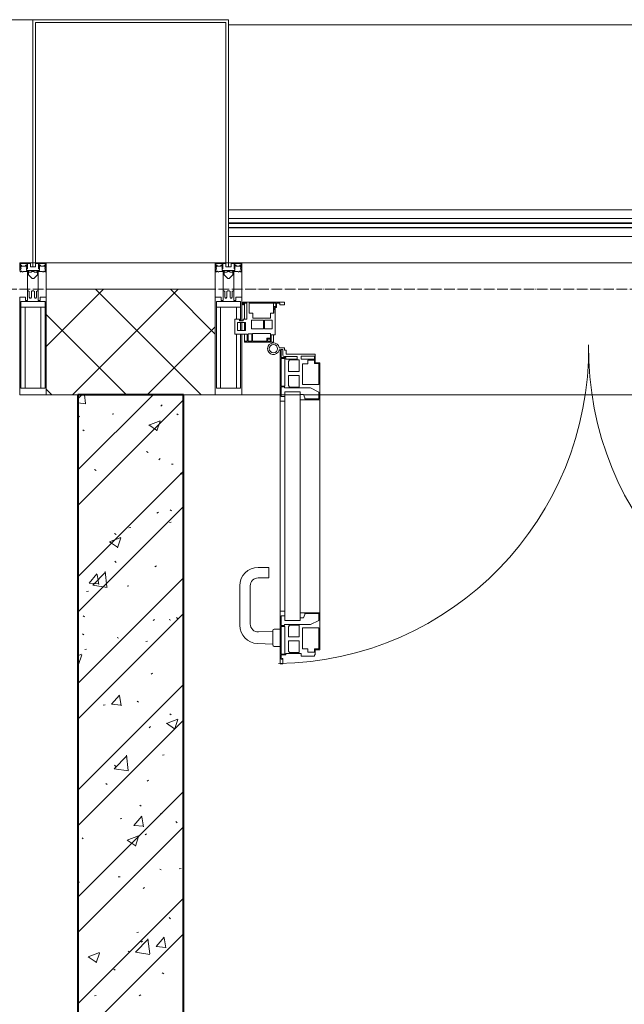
# Model space of a CAD drawing. Header units: millimetres. Extents: x -816133 to 919604, y 87941 to 147341.
# Tile 242 of 256: x 151976 to 153119, y 137279 to 139143. Entities that reach past the tile are written whole.
import ezdxf

# ---------------------------------------------------------------- set-up
doc = ezdxf.new("R2010")
doc.units = ezdxf.units.MM
doc.linetypes.add('ADSK_Линия сетки', pattern=[25, 20, -2.5, 0, -2.5])
for name, color, linetype, lineweight in [('A-200-M_WALL', 7, 'Continuous', 18), ('A-200-M_WALL_INT', 7, 'Continuous', 18), ('A-200-M_WALL_PAT', 7, 'Continuous', 40), ('A-214-M_CURT_WALL', 7, 'Continuous', 18), ('A-215-M_CURT_PANEL', 7, 'Continuous', 18), ('A-280-M_COLUMN', 7, 'Continuous', 18), ('A-325-M_DOOR', 7, 'Continuous', 18), ('Z-030-M_GRID', 7, 'Continuous', 9), ('Z-060-M_DETAIL', 7, 'Continuous', 18), ('Поручни', 252, 'Continuous', 5), ('СС-011-ПОЖ-СИГНАЛИЗАЦИЯ', 1, 'Continuous', 30)]:
    doc.layers.add(name, color=color, linetype=linetype, lineweight=lineweight)

# ---------------------------------------------------------------- blocks, each defined once
blk = doc.blocks.new('13эт')
at = {"layer": 'A-200-M_WALL', "color": 9, "lineweight": 9}
for p, q in [((427655.4, 138632.9), (427335.4, 138632.9)), ((427335.4, 138632.9), (427335.4, 138432.9)), ((427655.4, 138432.9), (427655.4, 138632.9)), ((427335.4, 138432.9), (427655.4, 138432.9))]:
    blk.add_line(p, q, dxfattribs=at)
at = {"layer": 'A-200-M_WALL_INT', "color": 9, "lineweight": 40}
for p, q in [((427595.4, 138432.9), (427395.4, 138432.9)), ((427395.4, 138432.9), (427395.4, 131952.9)), ((427595.4, 131952.9), (427595.4, 138432.9))]:
    blk.add_line(p, q, dxfattribs=at)
at = {"layer": 'A-200-M_WALL_PAT', "color": 9, "linetype": 'Continuous', "lineweight": 5}
for p, q in [((427335.4, 138524.5), (427443.8, 138632.9)), ((427385.2, 138432.9), (427585.2, 138632.9)), ((427629, 138432.9), (427429, 138632.9)), ((427655.4, 138547.9), (427570.4, 138632.9)), ((427487.6, 138432.9), (427335.4, 138585.1)), ((427526.6, 138432.9), (427655.4, 138561.7)), ((427346.2, 138432.9), (427335.4, 138443.7))]:
    blk.add_line(p, q, dxfattribs=at)
at = {"layer": 'A-200-M_WALL_PAT', "color": 9, "linetype": 'Continuous', "lineweight": 9}
for p, q in [((427395.4, 138432.4), (427395.9, 138432.9)), ((427395.4, 138290.7), (427537.6, 138432.9)), ((427395.4, 138425.4), (427402.9, 138432.9)), ((427395.4, 138223.4), (427595.4, 138423.4)), ((427410.1, 138416.8), (427408.2, 138432.9)), ((427395.4, 138418.1), (427410.5, 138415.8)), ((427552.4, 138411.7), (427555.1, 138413.8)), ((427395.9, 138390.3), (427398.6, 138392.3)), ((427460.3, 138396.3), (427463.6, 138396.8)), ((427582.8, 138397.2), (427585.3, 138395)), ((427405.1, 138366.7), (427407.5, 138364.5)), ((427529.4, 138376), (427544.5, 138365.8)), ((427529.5, 138375.8), (427550.9, 138384)), ((427544.8, 138364.6), (427551, 138383)), ((427525.4, 138325.5), (427528.3, 138323.7)), ((427548.7, 138310.2), (427551.4, 138312.3)), ((427427, 138291.5), (427429.8, 138289.7)), ((427572.3, 138301.4), (427575.7, 138301.9)), ((427395.4, 138088.7), (427595.4, 138288.7)), ((427589.7, 138284.6), (427592.5, 138282.8)), ((427593.1, 138286.8), (427595.4, 138286.6)), ((427593.3, 138286.7), (427595.4, 138289.3)), ((427395.4, 138021.3), (427595.4, 138221.3)), ((427545, 138208.8), (427547.7, 138210.8)), ((427570.2, 138215.4), (427572.7, 138213.1)), ((427492.1, 138181.2), (427495.5, 138181.7)), ((427568.7, 138191.3), (427572.1, 138191.7)), ((427455.4, 138154.8), (427476.7, 138163)), ((427464.8, 138170.6), (427467.6, 138168.8)), ((427470.7, 138143.5), (427476.8, 138162)), ((427455.2, 138155), (427470.4, 138144.8)), ((427465.5, 138118), (427468, 138115.7)), ((427541.3, 138107.3), (427544, 138109.4)), ((427395.4, 137886.6), (427595.4, 138086.6)), ((427416.9, 138076.6), (427431.6, 138094.1)), ((427423.8, 138072.5), (427447.5, 138097.2)), ((427435.3, 138073.9), (427431.7, 138093)), ((427450.5, 138069.4), (427447.2, 138098.4)), ((427416.7, 138076.6), (427435, 138075)), ((427423.8, 138072.6), (427450.9, 138068.4)), ((427488.5, 138071.1), (427491.9, 138071.5)), ((427412, 138061), (427415.3, 138061.4)), ((427395.4, 137819.3), (427595.4, 138019.3)), ((427405.5, 138014.8), (427408.3, 138013)), ((427537.6, 138005.8), (427540.3, 138007.9)), ((427568.2, 138008), (427571, 138006.2)), ((427581.9, 138011.3), (427584.4, 138009)), ((427404.2, 137980.8), (427406.6, 137978.5)), ((427469.7, 137973.9), (427472.5, 137972.1)), ((427523.8, 137966.1), (427527.1, 137966.5)), ((427395.4, 137939.2), (427402.5, 137942)), ((427396.5, 137922.5), (427402.7, 137940.9)), ((427408.4, 137950.9), (427411.7, 137951.3)), ((427395.4, 137924.3), (427396.2, 137923.7)), ((427533.9, 137904.4), (427536.5, 137906.4)), ((427395.4, 137684.6), (427595.4, 137884.6)), ((427459.2, 137847.3), (427473.9, 137864.8)), ((427477.6, 137844.6), (427474, 137863.7)), ((427443.6, 137845.8), (427446.9, 137846.3)), ((427459, 137847.3), (427477.3, 137845.8)), ((427507.5, 137853), (427510.4, 137851.2)), ((427569.3, 137829.4), (427571.8, 137827.2)), ((427395.4, 137617.2), (427595.4, 137817.2)), ((427563, 137811.3), (427578.2, 137801)), ((427563.1, 137811.1), (427584.5, 137819.3)), ((427578.4, 137799.8), (427584.6, 137818.2)), ((427530.2, 137802.9), (427532.8, 137805)), ((427490.9, 137722), (427487.6, 137751)), ((427555.6, 137750.9), (427559, 137751.4)), ((427464.2, 137725.1), (427487.9, 137749.9)), ((427464.6, 137732), (427467.1, 137729.7)), ((427464.2, 137725.3), (427491.3, 137721.1)), ((427448.2, 137697.3), (427451, 137695.5)), ((427526.5, 137701.5), (427529.1, 137703.5)), ((427395.4, 137482.5), (427595.4, 137682.5)), ((427512.4, 137656.3), (427515.3, 137654.5)), ((427552, 137640.8), (427555.4, 137641.2)), ((427475.5, 137630.7), (427478.8, 137631.2)), ((427501.5, 137618), (427516.2, 137635.6)), ((427519.8, 137615.4), (427516.3, 137634.5)), ((427581, 137625.3), (427583.5, 137623)), ((427395.4, 137415.2), (427595.4, 137615.2)), ((427501.3, 137618.1), (427519.5, 137616.5)), ((427522.8, 137600), (427525.4, 137602)), ((427403.3, 137594.8), (427405.7, 137592.5)), ((427488.8, 137590.2), (427504, 137580)), ((427489, 137590), (427510.3, 137598.2)), ((427504.3, 137578.8), (427510.4, 137597.2)), ((427550.2, 137535.5), (427553.1, 137533.7)), ((427587.3, 137535.8), (427590.6, 137536.2)), ((427395.4, 137510.5), (427398.6, 137510.9)), ((427471.9, 137520.6), (427475.2, 137521)), ((427519.1, 137498.5), (427521.7, 137500.6)), ((427395.4, 137280.5), (427595.4, 137480.5)), ((427568.4, 137443.5), (427570.9, 137441.2)), ((427507.1, 137415.6), (427510.4, 137416)), ((427395.4, 137213.1), (427595.4, 137413.1)), ((427504.6, 137377.8), (427528.4, 137402.5)), ((427515.4, 137397.1), (427518, 137399.1)), ((427531.4, 137374.7), (427528, 137403.6)), ((427543.8, 137388.8), (427558.5, 137406.3)), ((427562.1, 137386.1), (427558.6, 137405.2)), ((427490.9, 137379.7), (427493.7, 137377.9)), ((427504.6, 137377.9), (427531.7, 137373.7)), ((427543.6, 137388.8), (427561.8, 137387.2)), ((427414.7, 137369.2), (427429.8, 137359)), ((427414.8, 137369), (427436.1, 137377.2)), ((427430.1, 137357.7), (427436.3, 137376.2)), ((427463.7, 137346), (427466.2, 137343.8)), ((427555.1, 137338.8), (427558, 137337)), ((427426.9, 137295.4), (427430.3, 137295.8)), ((427511.6, 137295.6), (427514.3, 137297.6))]:
    blk.add_line(p, q, dxfattribs=at)
at = {"layer": 'A-214-M_CURT_WALL', "color": 9, "lineweight": 5, "extrusion": (0, 0, -1)}
for p, q in [((427310.4, 138682.9), (427285.4, 138682.9)), ((427335.4, 138682.9), (427315.4, 138682.9)), ((427335.4, 138432.9), (427335.4, 138682.9)), ((427675.4, 138682.9), (427655.4, 138682.9)), ((427655.4, 138682.9), (427655.4, 138432.9)), ((427705.4, 138682.9), (427680.4, 138682.9)), ((427705.4, 138572.8), (427705.4, 138682.9)), ((427705.4, 138554.6), (427705.4, 138569.6)), ((427705.4, 138432.9), (427705.4, 138547.8)), ((427285.4, 138432.9), (427335.4, 138432.9)), ((427655.4, 138432.9), (427705.4, 138432.9))]:
    blk.add_line(p, q, dxfattribs=at)
at = {"layer": 'A-214-M_CURT_WALL', "color": 9, "lineweight": 5}
for p, q in [((429017.9, 138682.9), (427705.4, 138682.9)), ((427778, 138432.9), (427705.4, 138432.9)), ((427815.7, 138432.9), (427780.1, 138432.9)), ((427851.1, 138432.9), (427822.5, 138432.9)), ((428869.9, 138432.9), (427853.4, 138432.9))]:
    blk.add_line(p, q, dxfattribs=at)
at = {"layer": 'A-215-M_CURT_PANEL', "color": 9, "lineweight": 5}
for p, q in [((427707.4, 138608.4), (427707.4, 138603.5)), ((427786.4, 138608.4), (427707.4, 138608.4)), ((427786.4, 138603.4), (427786.4, 138608.4)), ((427707.4, 138603.5), (427708.9, 138603.5)), ((427708.9, 138603.5), (427708.9, 138606.2)), ((427708.9, 138606.2), (427715.4, 138606.2)), ((427710.4, 138606.2), (427710.4, 138576.3)), ((427715.4, 138606.2), (427715.4, 138576.3)), ((427719.2, 138606.6), (427769.7, 138606.6)), ((427719.2, 138587.4), (427719.2, 138606.6)), ((427765.4, 138587.4), (427765.4, 138606.8)), ((427766.7, 138594.7), (427765.9, 138593.9)), ((427765.9, 138593.9), (427765.9, 138587.4)), ((427769.7, 138599.8), (427766.7, 138599.8)), ((427766.7, 138599.8), (427766.7, 138594.7)), ((427768.4, 138546.4), (427768.4, 138598.1)), ((427768.4, 138598.1), (427771.4, 138598.1)), ((427769.7, 138606.6), (427769.7, 138599.8)), ((427771.4, 138598.1), (427771.4, 138606.4)), ((427771.4, 138606.4), (427777.8, 138606.4)), ((427777.8, 138606.4), (427777.8, 138603.4)), ((427777.8, 138603.4), (427786.4, 138603.4)), ((427701.4, 138576.3), (427692.4, 138576.3)), ((427692.4, 138576.3), (427692.4, 138547.8)), ((427701.4, 138572.8), (427701.4, 138576.3)), ((427708.4, 138572.8), (427701.4, 138572.8)), ((427715.4, 138576.3), (427708.4, 138576.3)), ((427708.4, 138576.3), (427708.4, 138572.8)), ((427726.4, 138587.4), (427719.2, 138587.4)), ((427723.8, 138558), (427723.8, 138574.2)), ((427723.8, 138574.2), (427746.5, 138574.2)), ((427726.4, 138577.9), (427726.4, 138587.4)), ((427759.6, 138577.9), (427726.4, 138577.9)), ((427746.5, 138574.2), (427746.5, 138558)), ((427748.7, 138558), (427748.7, 138574.2)), ((427748.7, 138574.2), (427763, 138574.2)), ((427765.9, 138587.4), (427759.6, 138587.4)), ((427759.6, 138587.4), (427759.6, 138577.9)), ((427763, 138574.2), (427763, 138558)), ((427697.5, 138554.6), (427697.5, 138569.6)), ((427697.5, 138569.6), (427712.5, 138569.6)), ((427712.5, 138554.6), (427697.5, 138554.6)), ((427710.4, 138569.6), (427710.4, 138554.6)), ((427712.5, 138569.6), (427712.5, 138554.6)), ((427746.5, 138558), (427723.8, 138558)), ((427763, 138558), (427748.7, 138558)), ((427692.4, 138547.8), (427715.8, 138547.8)), ((427710.4, 138547.8), (427710.4, 138534.4)), ((427715.8, 138534.4), (427710.4, 138534.4)), ((427710.4, 138534.4), (427710.4, 138532.9)), ((427715.8, 138547.8), (427715.8, 138534.4)), ((427717.4, 138534.7), (427717.4, 138548.4)), ((427717.4, 138548.4), (427724.4, 138548.4)), ((427724.4, 138534.7), (427717.4, 138534.7)), ((427724.4, 138548.4), (427724.4, 138534.7)), ((427725.8, 138534.5), (427725.8, 138548.7)), ((427725.8, 138548.7), (427759.8, 138548.7)), ((427752.8, 138534.5), (427725.8, 138534.5)), ((427759.8, 138540.1), (427752.8, 138540.1)), ((427752.8, 138540.1), (427752.8, 138534.5)), ((427754.1, 138534.2), (427754.1, 138538.5)), ((427754.1, 138538.5), (427760.1, 138538.5)), ((427760.1, 138534.2), (427754.1, 138534.2)), ((427759.8, 138548.7), (427759.8, 138540.1)), ((427760.1, 138538.5), (427760.1, 138534.2)), ((427761.4, 138532.9), (427761.4, 138546.4)), ((427761.4, 138546.4), (427768.4, 138546.4)), ((427765.4, 138532.9), (427765.4, 138546.4)), ((427710.4, 138532.9), (427761.4, 138532.9)), ((427761.4, 138532.9), (427765.4, 138532.9))]:
    blk.add_line(p, q, dxfattribs=at)
at = {"layer": 'A-280-M_COLUMN', "color": 9, "lineweight": 5}
for p, q in [((427310.4, 139142.9), (425947.9, 139142.9)), ((427680.4, 139142.9), (427310.4, 139142.9)), ((427310.4, 139142.9), (427310.4, 138682.9)), ((427315.4, 138682.9), (427315.4, 139137.9)), ((427315.4, 139137.9), (427675.4, 139137.9)), ((427675.4, 139137.9), (427675.4, 138682.9)), ((427680.4, 138682.9), (427680.4, 139142.9)), ((429042.9, 139132.9), (427680.4, 139132.9)), ((427310.4, 138682.9), (427315.4, 138682.9)), ((427335.4, 138682.9), (427655.4, 138682.9)), ((427675.4, 138682.9), (427680.4, 138682.9))]:
    blk.add_line(p, q, dxfattribs=at)
at = {"layer": 'A-325-M_DOOR', "color": 9, "lineweight": 5}
for p, q in [((427786.6, 138522.2), (427776.3, 138522.2)), ((427778, 138518.7), (427778, 138420.7)), ((427780.1, 138503.7), (427780.1, 138518.7)), ((427780.1, 138518.7), (427783.1, 138518.7)), ((427783.1, 138518.7), (427783.1, 138508.4)), ((427786.6, 138517.3), (427786.6, 138522.2)), ((427789.3, 138517.3), (427786.6, 138517.3)), ((427789.3, 138509.6), (427789.3, 138517.3)), ((427788.8, 138503.7), (427780.1, 138503.7)), ((427780.1, 138449.6), (427780.1, 138502)), ((427780.1, 138502), (427787.1, 138502)), ((427786.2, 138505.4), (427810.4, 138505.4)), ((427787.1, 138502), (427787.1, 138449.6)), ((427788.8, 138500.7), (427788.8, 138503.7)), ((427810.4, 138500.7), (427788.8, 138500.7)), ((427844.6, 138509.6), (427789.3, 138509.6)), ((427794.1, 138496.2), (427795.6, 138498.9)), ((427794.1, 138477.2), (427794.1, 138496.2)), ((427795.6, 138498.9), (427814, 138498.9)), ((427810.4, 138505.4), (427810.4, 138500.7)), ((427814, 138498.9), (427814, 138477.2)), ((427818.1, 138500.7), (427818.1, 138506.2)), ((427818.1, 138506.2), (427843.1, 138506.2)), ((427843.1, 138500.7), (427818.1, 138500.7)), ((427830.5, 138491.9), (427830.5, 138498.5)), ((427830.5, 138498.5), (427842.9, 138498.5)), ((427842.9, 138498.5), (427842.9, 138492)), ((427843.1, 138506.2), (427843.1, 138500.7)), ((427844.6, 138493.7), (427844.6, 138509.6)), ((427820.4, 138452.4), (427820.4, 138491.9)), ((427820.4, 138491.9), (427830.5, 138491.9)), ((427842.9, 138492), (427851.1, 138492)), ((427853.4, 138493.7), (427844.6, 138493.7)), ((427851.1, 138492), (427851.1, 138452.4)), ((427853.4, 138423.7), (427853.4, 138493.7)), ((427814, 138477.2), (427794.1, 138477.2)), ((427794.1, 138450.3), (427794.1, 138469.4)), ((427794.1, 138469.4), (427814, 138469.4)), ((427814, 138469.4), (427814, 138447.7)), ((427787.1, 138449.6), (427780.1, 138449.6)), ((427780.1, 138429.8), (427780.1, 138447.9)), ((427780.1, 138447.9), (427786.3, 138447.9)), ((427786.3, 138447.9), (427786.3, 138445.9)), ((427786.3, 138445.9), (427835.3, 138445.9)), ((427795.6, 138447.7), (427794.1, 138450.3)), ((427814, 138447.7), (427795.6, 138447.7)), ((427851.1, 138452.4), (427820.4, 138452.4)), ((427835.3, 138445.9), (427851.1, 138438.2)), ((427778, 138438.7), (427778, 138005.6)), ((427787.1, 138429.8), (427780.1, 138429.8)), ((427787.1, 138438.7), (427815.7, 138438.7)), ((427787.1, 138438.7), (427787.1, 138005.6)), ((427787.1, 138420.7), (427787.1, 138429.8)), ((427815.7, 138005.6), (427815.7, 138438.7)), ((427822.3, 138433.4), (427815.7, 138433.4)), ((427815.7, 138433.4), (427815.7, 138423.7)), ((427815.7, 138423.7), (427853.4, 138423.7)), ((427824.6, 138427.3), (427822.3, 138433.4)), ((427824.6, 138425.2), (427824.6, 138427.3)), ((427851.1, 138425.2), (427824.6, 138425.2)), ((427851.1, 138438.2), (427851.1, 138425.2)), ((427853.4, 138020.6), (427853.4, 138423.7)), ((427778, 138420.7), (427787.1, 138420.7)), ((427736.6, 138106.4), (427756.6, 138106.4)), ((427756.6, 138106.4), (427756.6, 138086.4)), ((427756.6, 138086.4), (427736.6, 138086.4)), ((427701.6, 137997.2), (427701.6, 138071.4)), ((427721.6, 138071.4), (427721.6, 137999.2)), ((427787.1, 138023.6), (427778, 138023.6)), ((427778, 138023.6), (427778, 137924)), ((427787.1, 138023.6), (427778, 138023.6)), ((427778, 138023.6), (427778, 137924)), ((427780.1, 137996.4), (427780.1, 138014.5)), ((427780.1, 138014.5), (427787.1, 138014.5)), ((427780.1, 137996.4), (427780.1, 138014.5)), ((427780.1, 138014.5), (427787.1, 138014.5)), ((427787.1, 138014.5), (427787.1, 138023.6)), ((427787.1, 138014.5), (427787.1, 138023.6)), ((427853.4, 138020.6), (427815.7, 138020.6)), ((427815.7, 138020.6), (427815.7, 138011)), ((427853.4, 138020.6), (427815.7, 138020.6)), ((427815.7, 138020.6), (427815.7, 138011)), ((427822.3, 138011), (427824.6, 138017)), ((427822.3, 138011), (427824.6, 138017)), ((427824.6, 138017), (427824.6, 138019.1)), ((427824.6, 138019.1), (427851.1, 138019.1)), ((427824.6, 138017), (427824.6, 138019.1)), ((427824.6, 138019.1), (427851.1, 138019.1)), ((427851.1, 138019.1), (427851.1, 138006.1)), ((427851.1, 138019.1), (427851.1, 138006.1)), ((427853.4, 137950.6), (427853.4, 138020.6)), ((427853.4, 137950.6), (427853.4, 138020.6)), ((427786.3, 137996.4), (427780.1, 137996.4)), ((427786.3, 137996.4), (427780.1, 137996.4)), ((427780.1, 137942.3), (427780.1, 137994.7)), ((427780.1, 137994.7), (427787.1, 137994.7)), ((427780.1, 137942.3), (427780.1, 137994.7)), ((427780.1, 137994.7), (427787.1, 137994.7)), ((427835.3, 137998.4), (427786.3, 137998.4)), ((427786.3, 137998.4), (427786.3, 137996.4)), ((427835.3, 137998.4), (427786.3, 137998.4)), ((427786.3, 137998.4), (427786.3, 137996.4)), ((427787.1, 138005.6), (427815.7, 138005.6)), ((427787.1, 137994.7), (427787.1, 137942.3)), ((427787.1, 137994.7), (427787.1, 137942.3)), ((427794.1, 137994), (427795.6, 137996.7)), ((427794.1, 137994), (427795.6, 137996.7)), ((427794.1, 137975), (427794.1, 137994)), ((427794.1, 137975), (427794.1, 137994)), ((427795.6, 137996.7), (427814, 137996.7)), ((427795.6, 137996.7), (427814, 137996.7)), ((427814, 137996.7), (427814, 137975)), ((427814, 137996.7), (427814, 137975)), ((427815.7, 138011), (427822.3, 138011)), ((427815.7, 138011), (427822.3, 138011)), ((427851.1, 138006.1), (427835.3, 137998.4)), ((427851.1, 138006.1), (427835.3, 137998.4)), ((427737.1, 137984.2), (427764.1, 137985.2)), ((427764.1, 137959.4), (427764.1, 137986.9)), ((427766.6, 137989.4), (427778.1, 137989.4)), ((427814, 137975), (427794.1, 137975)), ((427814, 137975), (427794.1, 137975)), ((427820.4, 137952.4), (427820.4, 137991.9)), ((427820.4, 137991.9), (427851.1, 137991.9)), ((427820.4, 137952.4), (427820.4, 137991.9)), ((427820.4, 137991.9), (427851.1, 137991.9)), ((427851.1, 137991.9), (427851.1, 137952.3)), ((427851.1, 137991.9), (427851.1, 137952.3)), ((427764.1, 137961.2), (427735.2, 137962.3)), ((427778.1, 137956.9), (427766.6, 137956.9)), ((427794.1, 137948.1), (427794.1, 137967.1)), ((427794.1, 137967.1), (427814, 137967.1)), ((427794.1, 137948.1), (427794.1, 137967.1)), ((427794.1, 137967.1), (427814, 137967.1)), ((427814, 137967.1), (427814, 137945.4)), ((427814, 137967.1), (427814, 137945.4)), ((427787.1, 137942.3), (427780.1, 137942.3)), ((427787.1, 137942.3), (427780.1, 137942.3)), ((427780.1, 137932.6), (427780.1, 137940.6)), ((427780.1, 137940.6), (427788.8, 137940.6)), ((427780.1, 137932.6), (427780.1, 137940.6)), ((427780.1, 137940.6), (427788.8, 137940.6)), ((427788.8, 137940.6), (427788.8, 137943.6)), ((427788.8, 137943.6), (427818.1, 137943.6)), ((427788.8, 137940.6), (427788.8, 137943.6)), ((427788.8, 137943.6), (427818.1, 137943.6)), ((427795.6, 137945.4), (427794.1, 137948.1)), ((427795.6, 137945.4), (427794.1, 137948.1)), ((427814, 137945.4), (427795.6, 137945.4)), ((427814, 137945.4), (427795.6, 137945.4)), ((427818.1, 137943.6), (427818.1, 137938.1)), ((427818.1, 137943.6), (427818.1, 137938.1)), ((427818.1, 137938.1), (427843.1, 137938.1)), ((427818.1, 137938.1), (427843.1, 137938.1)), ((427830.5, 137952.4), (427820.4, 137952.4)), ((427830.5, 137952.4), (427820.4, 137952.4)), ((427830.5, 137945.8), (427830.5, 137952.4)), ((427830.5, 137945.8), (427830.5, 137952.4)), ((427842.9, 137945.8), (427830.5, 137945.8)), ((427842.9, 137945.8), (427830.5, 137945.8)), ((427851.1, 137952.3), (427842.9, 137952.3)), ((427842.9, 137952.3), (427842.9, 137945.8)), ((427851.1, 137952.3), (427842.9, 137952.3)), ((427842.9, 137952.3), (427842.9, 137945.8)), ((427843.1, 137938.1), (427843.1, 137941.1)), ((427843.1, 137941.1), (427844.6, 137941.1)), ((427843.1, 137938.1), (427843.1, 137941.1)), ((427843.1, 137941.1), (427844.6, 137941.1)), ((427844.6, 137941.1), (427844.6, 137950.6)), ((427844.6, 137950.6), (427853.4, 137950.6)), ((427844.6, 137941.1), (427844.6, 137950.6)), ((427844.6, 137950.6), (427853.4, 137950.6)), ((427778, 137924), (427783.1, 137924)), ((427778, 137924), (427783.1, 137924)), ((427781.9, 137932.6), (427780.1, 137932.6)), ((427781.9, 137932.6), (427780.1, 137932.6)), ((427783.1, 137934), (427781.9, 137934)), ((427781.9, 137934), (427781.9, 137932.6)), ((427783.1, 137934), (427781.9, 137934)), ((427781.9, 137934), (427781.9, 137932.6)), ((427783.1, 137924), (427783.1, 137934)), ((427783.1, 137924), (427783.1, 137934))]:
    blk.add_line(p, q, dxfattribs=at)
for centre, radius, start, end in [((427765.4, 138520.3), 11, 9.9716, 343.953), ((427765.4, 138520.3), 8, 90, 270), ((427765.4, 138520.3), 8, 270, 90), ((427765.4, 138520.3), 596.2, 270.9387, 0.704), ((427778, 138516.7), 2.03, 90, 163.9279), ((428957.9, 138520.3), 596.2, 179.296, 269.0613), ((427786.2, 138508.4), 3, 180, 270), ((427736.6, 138071.4), 35, 90, 180), ((427736.6, 138071.4), 15, 90, 180), ((427736.6, 137997.2), 35, 180, 267.8055), ((427736.6, 137999.2), 15, 180, 272.1944), ((427766.6, 137986.9), 2.5, 90, 180), ((427766.6, 137959.4), 2.5, 180, 270)]:
    blk.add_arc(centre, radius, start, end, dxfattribs=at)
at = {"layer": 'Z-030-M_GRID', "color": 9, "linetype": 'ADSK_Линия сетки'}
blk.add_line((443695.4, 138632.9), (399384.3, 138632.9), dxfattribs=at)
at = {"layer": 'Z-060-M_DETAIL', "color": 9, "lineweight": 5, "extrusion": (0, 0, -1)}
for p, q in [((427285.4, 138682.9), (427285.4, 138668.7)), ((427285.4, 138682.9), (427310.4, 138682.9)), ((427335.4, 138682.9), (427310.4, 138682.9)), ((427310.4, 138682.9), (427310.4, 138674.9)), ((427310.4, 138682.9), (427310.4, 138674.9)), ((427335.4, 138682.9), (427335.4, 138668.7)), ((427655.4, 138682.9), (427655.4, 138668.7)), ((427655.4, 138682.9), (427680.4, 138682.9)), ((427705.4, 138682.9), (427680.4, 138682.9)), ((427680.4, 138682.9), (427680.4, 138674.9)), ((427680.4, 138682.9), (427680.4, 138674.9)), ((427705.4, 138682.9), (427705.4, 138668.7)), ((427286.6, 138668.4), (427285.4, 138668.7)), ((427287.9, 138672.4), (427286.6, 138668.4)), ((427286.6, 138665.9), (427286.6, 138668.4)), ((427288.1, 138665.9), (427286.6, 138665.9)), ((427286.7, 138681.6), (427286.7, 138673)), ((427286.7, 138681.6), (427298.6, 138681.6)), ((427287.9, 138672.4), (427286.7, 138673)), ((427287.2, 138672.8), (427287.9, 138675)), ((427289.1, 138678.4), (427287.9, 138678.4)), ((427287.9, 138675), (427287.9, 138678.4)), ((427288.1, 138666.9), (427289.1, 138666.9)), ((427288.1, 138665.9), (427288.1, 138666.9)), ((427289.1, 138678.4), (427289.1, 138676.4)), ((427289.1, 138676.4), (427296.2, 138676.4)), ((427291.4, 138665.3), (427289.1, 138666.9)), ((427292, 138666.3), (427291.4, 138665.3)), ((427303, 138666.3), (427292, 138666.3)), ((427297.2, 138678.4), (427296.2, 138678.4)), ((427296.2, 138676.4), (427296.2, 138678.4)), ((427297.2, 138678.4), (427298.2, 138675.7)), ((427297.7, 138675.3), (427298.6, 138676)), ((427297.7, 138675.3), (427299.1, 138671.5)), ((427298.2, 138673.9), (427298.2, 138668.1)), ((427298.2, 138668.1), (427310.4, 138668.1)), ((427298.6, 138681.6), (427298.6, 138676)), ((427299.9, 138671.7), (427299.1, 138671.5)), ((427305.6, 138681.4), (427299.9, 138681.4)), ((427299.9, 138681.4), (427299.9, 138671.7)), ((427300.4, 138629.9), (427300.4, 138665.9)), ((427300.4, 138665.9), (427302.9, 138665.9)), ((427302.9, 138664.5), (427301.9, 138664.5)), ((427301.9, 138664.5), (427301.9, 138659.9)), ((427302.9, 138665.9), (427302.9, 138664.5)), ((427303, 138664.9), (427303, 138666.3)), ((427307.8, 138664.9), (427303, 138664.9)), ((427305.6, 138681.4), (427305.6, 138674.9)), ((427310.4, 138674.9), (427305.6, 138674.9)), ((427307.8, 138664.9), (427307.8, 138666.1)), ((427307.8, 138666.1), (427310.4, 138666.1)), ((427310.4, 138674.9), (427315.2, 138674.9)), ((427310.4, 138668.1), (427310.4, 138666.1)), ((427322.6, 138668.1), (427310.4, 138668.1)), ((427310.4, 138668.1), (427310.4, 138666.1)), ((427313, 138666.1), (427310.4, 138666.1)), ((427313, 138664.9), (427313, 138666.1)), ((427313, 138664.9), (427317.8, 138664.9)), ((427315.2, 138681.4), (427320.9, 138681.4)), ((427315.2, 138681.4), (427315.2, 138674.9)), ((427317.8, 138664.9), (427317.8, 138666.3)), ((427317.8, 138666.3), (427328.8, 138666.3)), ((427320.4, 138665.9), (427317.9, 138665.9)), ((427317.9, 138665.9), (427317.9, 138664.5)), ((427317.9, 138664.5), (427318.9, 138664.5)), ((427318.9, 138664.5), (427318.9, 138659.9)), ((427320.4, 138629.9), (427320.4, 138665.9)), ((427320.9, 138681.4), (427320.9, 138671.7)), ((427320.9, 138671.7), (427321.7, 138671.5)), ((427323.1, 138675.3), (427321.7, 138671.5)), ((427334.1, 138681.6), (427322.2, 138681.6)), ((427322.2, 138681.6), (427322.2, 138676)), ((427323.1, 138675.3), (427322.2, 138676)), ((427323.6, 138678.4), (427322.6, 138675.7)), ((427322.6, 138673.9), (427322.6, 138668.1)), ((427323.6, 138678.4), (427324.6, 138678.4)), ((427324.6, 138676.4), (427324.6, 138678.4)), ((427331.7, 138676.4), (427324.6, 138676.4)), ((427328.8, 138666.3), (427329.4, 138665.3)), ((427329.4, 138665.3), (427331.7, 138666.9)), ((427331.7, 138678.4), (427332.9, 138678.4)), ((427331.7, 138678.4), (427331.7, 138676.4)), ((427332.7, 138666.9), (427331.7, 138666.9)), ((427332.7, 138665.9), (427332.7, 138666.9)), ((427332.7, 138665.9), (427334.3, 138665.9)), ((427332.9, 138675), (427332.9, 138678.4)), ((427333.6, 138672.8), (427332.9, 138675)), ((427332.9, 138672.4), (427334.1, 138673)), ((427332.9, 138672.4), (427334.3, 138668.4)), ((427334.1, 138681.6), (427334.1, 138673)), ((427334.3, 138668.4), (427335.4, 138668.7)), ((427334.3, 138665.9), (427334.3, 138668.4)), ((427656.6, 138668.4), (427655.4, 138668.7)), ((427657.9, 138672.4), (427656.6, 138668.4)), ((427656.6, 138665.9), (427656.6, 138668.4)), ((427658.1, 138665.9), (427656.6, 138665.9)), ((427656.7, 138681.6), (427656.7, 138673)), ((427656.7, 138681.6), (427668.6, 138681.6)), ((427657.9, 138672.4), (427656.7, 138673)), ((427657.2, 138672.8), (427657.9, 138675)), ((427659.1, 138678.4), (427657.9, 138678.4)), ((427657.9, 138675), (427657.9, 138678.4)), ((427658.1, 138666.9), (427659.1, 138666.9)), ((427658.1, 138665.9), (427658.1, 138666.9)), ((427659.1, 138678.4), (427659.1, 138676.4)), ((427659.1, 138676.4), (427666.2, 138676.4)), ((427661.4, 138665.3), (427659.1, 138666.9)), ((427662, 138666.3), (427661.4, 138665.3)), ((427673, 138666.3), (427662, 138666.3)), ((427667.2, 138678.4), (427666.2, 138678.4)), ((427666.2, 138676.4), (427666.2, 138678.4)), ((427667.2, 138678.4), (427668.2, 138675.7)), ((427667.7, 138675.3), (427668.6, 138676)), ((427667.7, 138675.3), (427669.1, 138671.5)), ((427668.2, 138673.9), (427668.2, 138668.1)), ((427668.2, 138668.1), (427680.4, 138668.1)), ((427668.6, 138681.6), (427668.6, 138676)), ((427669.9, 138671.7), (427669.1, 138671.5)), ((427675.6, 138681.4), (427669.9, 138681.4)), ((427669.9, 138681.4), (427669.9, 138671.7)), ((427670.4, 138629.9), (427670.4, 138665.9)), ((427670.4, 138665.9), (427672.9, 138665.9)), ((427672.9, 138664.5), (427671.9, 138664.5)), ((427671.9, 138664.5), (427671.9, 138659.9)), ((427672.9, 138665.9), (427672.9, 138664.5)), ((427673, 138664.9), (427673, 138666.3)), ((427677.8, 138664.9), (427673, 138664.9)), ((427675.6, 138681.4), (427675.6, 138674.9)), ((427680.4, 138674.9), (427675.6, 138674.9)), ((427677.8, 138664.9), (427677.8, 138666.1)), ((427677.8, 138666.1), (427680.4, 138666.1)), ((427680.4, 138674.9), (427685.2, 138674.9)), ((427680.4, 138668.1), (427680.4, 138666.1)), ((427692.6, 138668.1), (427680.4, 138668.1)), ((427680.4, 138668.1), (427680.4, 138666.1)), ((427683, 138666.1), (427680.4, 138666.1)), ((427683, 138664.9), (427683, 138666.1)), ((427683, 138664.9), (427687.8, 138664.9)), ((427685.2, 138681.4), (427690.9, 138681.4)), ((427685.2, 138681.4), (427685.2, 138674.9)), ((427687.8, 138664.9), (427687.8, 138666.3)), ((427687.8, 138666.3), (427698.8, 138666.3)), ((427690.4, 138665.9), (427687.9, 138665.9)), ((427687.9, 138665.9), (427687.9, 138664.5)), ((427687.9, 138664.5), (427688.9, 138664.5)), ((427688.9, 138664.5), (427688.9, 138659.9)), ((427690.4, 138629.9), (427690.4, 138665.9)), ((427690.9, 138681.4), (427690.9, 138671.7)), ((427690.9, 138671.7), (427691.7, 138671.5)), ((427693.1, 138675.3), (427691.7, 138671.5)), ((427704.1, 138681.6), (427692.2, 138681.6)), ((427692.2, 138681.6), (427692.2, 138676)), ((427693.1, 138675.3), (427692.2, 138676)), ((427693.6, 138678.4), (427692.6, 138675.7)), ((427692.6, 138673.9), (427692.6, 138668.1)), ((427693.6, 138678.4), (427694.6, 138678.4)), ((427694.6, 138676.4), (427694.6, 138678.4)), ((427701.7, 138676.4), (427694.6, 138676.4)), ((427698.8, 138666.3), (427699.4, 138665.3)), ((427699.4, 138665.3), (427701.7, 138666.9)), ((427701.7, 138678.4), (427702.9, 138678.4)), ((427701.7, 138678.4), (427701.7, 138676.4)), ((427702.7, 138666.9), (427701.7, 138666.9)), ((427702.7, 138665.9), (427702.7, 138666.9)), ((427702.7, 138665.9), (427704.3, 138665.9)), ((427702.9, 138675), (427702.9, 138678.4)), ((427703.6, 138672.8), (427702.9, 138675)), ((427702.9, 138672.4), (427704.1, 138673)), ((427702.9, 138672.4), (427704.3, 138668.4)), ((427704.1, 138681.6), (427704.1, 138673)), ((427704.3, 138668.4), (427705.4, 138668.7)), ((427704.3, 138665.9), (427704.3, 138668.4)), ((427301.9, 138659.9), (427308.9, 138653)), ((427308.9, 138653), (427310.4, 138653)), ((427311.9, 138653), (427310.4, 138653)), ((427318.9, 138659.9), (427311.9, 138653)), ((427671.9, 138659.9), (427678.9, 138653)), ((427678.9, 138653), (427680.4, 138653)), ((427681.9, 138653), (427680.4, 138653)), ((427688.9, 138659.9), (427681.9, 138653)), ((427300.4, 138629.9), (427300.4, 138611.7)), ((427301.7, 138629.9), (427300.4, 138629.9)), ((427301.7, 138629.9), (427303.4, 138628.3)), ((427303.4, 138617.7), (427303.4, 138628.3)), ((427309.1, 138629.9), (427307.5, 138628.3)), ((427307.5, 138617.9), (427307.5, 138628.3)), ((427310.4, 138629.9), (427309.1, 138629.9)), ((427310.4, 138629.9), (427311.7, 138629.9)), ((427311.7, 138629.9), (427313.3, 138628.3)), ((427313.3, 138617.9), (427313.3, 138628.3)), ((427319.1, 138629.9), (427317.4, 138628.3)), ((427317.4, 138617.7), (427317.4, 138628.3)), ((427319.1, 138629.9), (427320.4, 138629.9)), ((427320.4, 138629.9), (427320.4, 138611.7)), ((427670.4, 138629.9), (427670.4, 138611.7)), ((427671.7, 138629.9), (427670.4, 138629.9)), ((427671.7, 138629.9), (427673.4, 138628.3)), ((427673.4, 138617.7), (427673.4, 138628.3)), ((427679.1, 138629.9), (427677.5, 138628.3)), ((427677.5, 138617.9), (427677.5, 138628.3)), ((427680.4, 138629.9), (427679.1, 138629.9)), ((427680.4, 138629.9), (427681.7, 138629.9)), ((427681.7, 138629.9), (427683.3, 138628.3)), ((427683.3, 138617.9), (427683.3, 138628.3)), ((427689.1, 138629.9), (427687.4, 138628.3)), ((427687.4, 138617.7), (427687.4, 138628.3)), ((427689.1, 138629.9), (427690.4, 138629.9)), ((427690.4, 138629.9), (427690.4, 138611.7)), ((427296.4, 138617.7), (427285.4, 138617.7)), ((427285.4, 138617.7), (427285.4, 138432.9)), ((427309.9, 138609.4), (427287.4, 138609.4)), ((427287.4, 138445.6), (427287.4, 138609.4)), ((427296.4, 138611.7), (427296.4, 138617.7)), ((427300.4, 138611.7), (427296.4, 138611.7)), ((427303.4, 138617.7), (427304.5, 138615.7)), ((427306.3, 138615.7), (427304.5, 138615.7)), ((427306.3, 138615.7), (427307.5, 138617.9)), ((427310.9, 138609.4), (427333.4, 138609.4)), ((427314.5, 138615.7), (427313.3, 138617.9)), ((427314.5, 138615.7), (427316.3, 138615.7)), ((427317.4, 138617.7), (427316.3, 138615.7)), ((427320.4, 138611.7), (427324.4, 138611.7)), ((427324.4, 138617.7), (427335.4, 138617.7)), ((427324.4, 138611.7), (427324.4, 138617.7)), ((427333.4, 138445.6), (427333.4, 138609.4)), ((427335.4, 138617.7), (427335.4, 138432.9)), ((427666.4, 138617.7), (427655.4, 138617.7)), ((427655.4, 138617.7), (427655.4, 138432.9)), ((427679.9, 138609.4), (427657.4, 138609.4)), ((427657.4, 138445.6), (427657.4, 138609.4)), ((427666.4, 138611.7), (427666.4, 138617.7)), ((427670.4, 138611.7), (427666.4, 138611.7)), ((427673.4, 138617.7), (427674.5, 138615.7)), ((427676.3, 138615.7), (427674.5, 138615.7)), ((427676.3, 138615.7), (427677.5, 138617.9)), ((427680.9, 138609.4), (427703.4, 138609.4)), ((427684.5, 138615.7), (427683.3, 138617.9)), ((427684.5, 138615.7), (427686.3, 138615.7)), ((427687.4, 138617.7), (427686.3, 138615.7)), ((427690.4, 138611.7), (427694.4, 138611.7)), ((427694.4, 138617.7), (427705.4, 138617.7)), ((427694.4, 138611.7), (427694.4, 138617.7)), ((427703.4, 138572.8), (427703.4, 138609.4)), ((427705.4, 138617.7), (427705.4, 138572.8)), ((427310.4, 138599), (427287.4, 138599)), ((427295.5, 138599), (427295.5, 138445.6)), ((427310.4, 138599), (427333.4, 138599)), ((427325.3, 138599), (427325.3, 138445.6)), ((427680.4, 138599), (427657.4, 138599)), ((427665.5, 138599), (427665.5, 138445.6)), ((427680.4, 138599), (427703.4, 138599)), ((427695.3, 138599), (427695.3, 138576.3)), ((427703.4, 138554.6), (427703.4, 138569.6)), ((427705.4, 138569.6), (427705.4, 138554.6)), ((427695.3, 138547.8), (427695.3, 138445.6)), ((427703.4, 138445.6), (427703.4, 138547.8)), ((427705.4, 138547.8), (427705.4, 138432.9)), ((427287.4, 138445.6), (427310.4, 138445.6)), ((427333.4, 138445.6), (427310.4, 138445.6)), ((427657.4, 138445.6), (427680.4, 138445.6)), ((427703.4, 138445.6), (427680.4, 138445.6)), ((427285.4, 138432.9), (427310.4, 138432.9)), ((427335.4, 138432.9), (427310.4, 138432.9)), ((427655.4, 138432.9), (427680.4, 138432.9)), ((427705.4, 138432.9), (427680.4, 138432.9))]:
    blk.add_line(p, q, dxfattribs=at)
for centre, start, end in [((-427309.9, 138609.9), 180, 270), ((-427310.9, 138609.9), 270, 0), ((-427679.9, 138609.9), 180, 270), ((-427680.9, 138609.9), 270, 0)]:
    blk.add_arc(centre, 0.5, start, end, dxfattribs=at)
at = {"layer": 'Поручни', "color": 9, "lineweight": 5}
for p, q in [((429042.9, 138782.9), (427680.4, 138782.9)), ((429042.9, 138766.9), (427680.4, 138766.9)), ((429042.9, 138766.4), (427680.4, 138766.4)), ((429042.9, 138758.4), (427680.4, 138758.4)), ((429042.9, 138757.4), (427680.4, 138757.4)), ((429042.9, 138749.4), (427680.4, 138749.4)), ((429042.9, 138748.9), (427680.4, 138748.9)), ((427680.4, 138732.9), (429042.9, 138732.9))]:
    blk.add_line(p, q, dxfattribs=at)

msp = doc.modelspace()

# ---------------------------------------------------------------- block references
at = {"layer": 'СС-011-ПОЖ-СИГНАЛИЗАЦИЯ', "color": 9, "lineweight": 30}
msp.add_blockref('13эт', (-275309.7, 0), dxfattribs=at)

doc.saveas('drawing.dxf')
